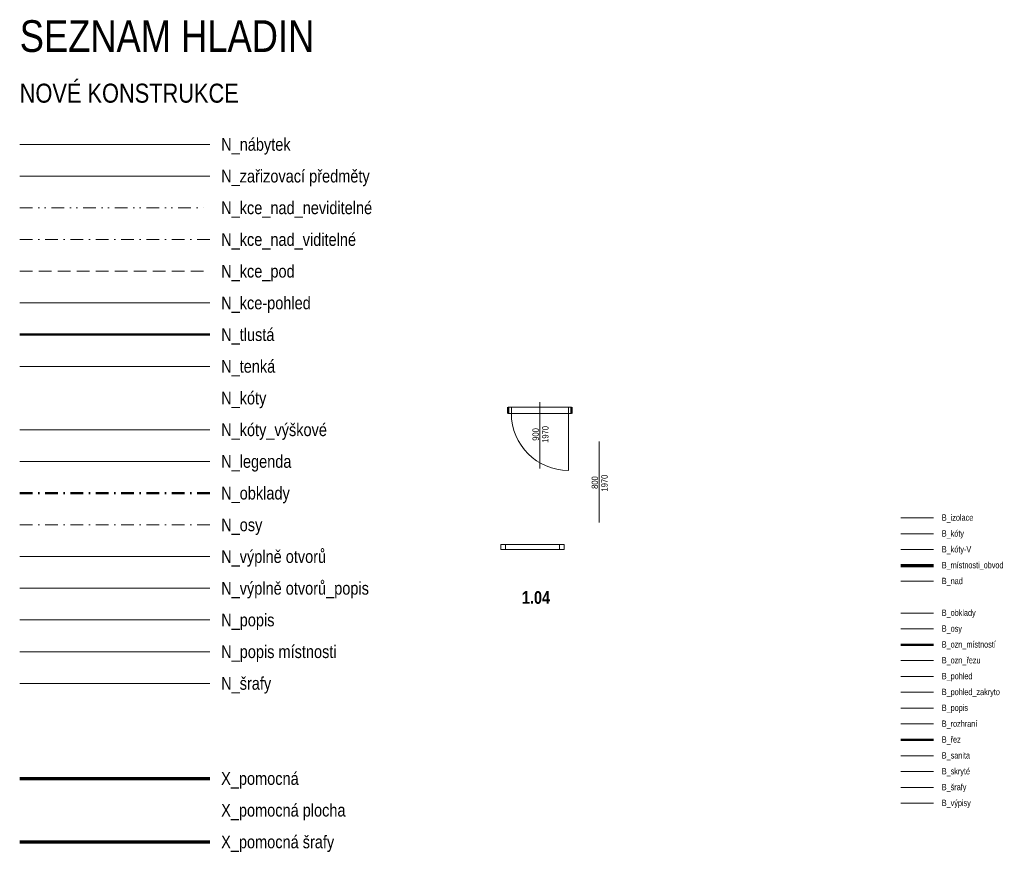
# Model space of a CAD drawing. Header units: millimetres. Extents: x 26913 to 235728, y -32666 to 132716.
# Tile 16 of 26: x 26913 to 42441, y -14795 to -1664. Entities that reach past the tile are written whole.
import ezdxf
from ezdxf.enums import TextEntityAlignment as Align

# ---------------------------------------------------------------- set-up
doc = ezdxf.new("R2010")
doc.units = ezdxf.units.MM
doc.header["$LTSCALE"] = 400
for name, pattern in [('DASHDOT', [1, 0.5, -0.25, 0, -0.25]), ('DASHED', [0.75, 0.5, -0.25]), ('DIVIDE', [1.25, 0.5, -0.25, 0, -0.25, 0, -0.25]), ('DĚLÍCÍ', [31.75, 12.7, -6.35, 0, -6.35, 0, -6.35]), ('ČERCHOVANÁ', [25.4, 12.7, -6.35, 0, -6.35])]:
    doc.linetypes.add(name, pattern=pattern)
for name, color, linetype, lineweight in [('B_izolace', 7, 'Continuous', 18), ('B_kóty', 7, 'Continuous', 18), ('B_kóty-V', 7, 'Continuous', 18), ('B_nad', 7, 'DĚLÍCÍ', 18), ('B_obklady', 7, 'Continuous', 18), ('B_osy', 7, 'ČERCHOVANÁ', 18), ('B_ozn_místností', 7, 'Continuous', 50), ('B_ozn_řezu', 7, 'Continuous', 18), ('B_pohled', 7, 'Continuous', 18), ('B_pohled_zakryto', 7, 'Continuous', 18), ('B_popis', 7, 'Continuous', 18), ('B_rozhraní', 7, 'Continuous', 13), ('B_sanita', 7, 'Continuous', 18), ('B_skryté', 7, 'DASHED', 18), ('B_výpisy', 7, 'Continuous', 18), ('B_řez', 7, 'Continuous', 50), ('B_šrafy', 7, 'Continuous', 13), ('N_kce-pohled', 7, 'Continuous', 18), ('N_kce_nad_neviditelné', 7, 'DIVIDE', 18), ('N_kce_nad_viditelné', 7, 'DASHDOT', 18), ('N_kce_pod', 7, 'DASHED', 18), ('N_kóty_výškové', 7, 'Continuous', 13), ('N_legenda', 7, 'Continuous', 13), ('N_nábytek', 7, 'Continuous', 13), ('N_obklady', 7, 'DASHDOT', 50), ('N_osy', 7, 'DASHDOT', 13), ('N_popis', 7, 'Continuous', 13), ('N_popis místnosti', 7, 'Continuous', 13), ('N_tenká', 7, 'Continuous', 18), ('N_tlustá', 7, 'Continuous', 50), ('N_výplně otvorů', 7, 'Continuous', 18), ('N_výplně otvorů_popis', 7, 'Continuous', 18), ('N_zařizovací předměty', 7, 'Continuous', 13), ('N_šrafy', 7, 'Continuous', 13)]:
    doc.layers.add(name, color=color, linetype=linetype, lineweight=lineweight)
for name, color, linetype, lineweight, plot in [('B_místnosti_obvod', 7, 'Continuous', 70, False), ('X_pomocná', 7, 'Continuous', 70, False), ('X_pomocná_šrafy', 7, 'Continuous', 70, False)]:
    doc.layers.add(name, color=color, linetype=linetype, lineweight=lineweight, plot=plot)
doc.styles.get("Standard").update_dxf_attribs({"font": 'ARIALN.TTF'})

# ---------------------------------------------------------------- blocks, each defined once
blk = doc.blocks.new('*U42')
at = {"linetype": 'ByBlock'}
for p, q in [((-450, 0), (-500, 0)), ((-450, -100), (-450, 0)), ((-450, -100), (-500, -100)), ((450, 0), (450, -100)), ((500, 0), (450, 0)), ((450, -100), (450, -1000)), ((500, -100), (450, -100))]:
    blk.add_line(p, q, dxfattribs=at)
at = {"linetype": 'Continuous'}
for p, q in [((450, 0), (-450, 0)), ((450, -100), (-450, -100))]:
    blk.add_line(p, q, dxfattribs=at)
at = {"linetype": 'ByBlock'}
blk.add_arc((450, -100), 900, 180, 270, dxfattribs=at)
at = {"layer": 'N_tlustá'}
for p, q in [((-500, -100), (-500, 0)), ((500, -100), (500, 0))]:
    blk.add_line(p, q, dxfattribs=at)
at = {"layer": 'N_výplně otvorů_popis'}
blk.add_line((0, 78), (0, -971), dxfattribs=at)
at = {"layer": 'N_výplně otvorů_popis', "flags": 8}
blk.add_attdef('SIRKA', text='', height=100, rotation=90, dxfattribs=at).set_placement((13, -432), align=Align.BOTTOM_CENTER)
blk.add_attdef('VYSKA', text='', height=100, rotation=90, dxfattribs=at).set_placement((35, -432), align=Align.TOP_CENTER)
blk = doc.blocks.new('taf _dyn_okno')
at = {"color": 0}
for p, q in [((0, 75), (1000, 75)), ((0, 75), (0, 0)), ((0, 0), (1000, 0)), ((75, 75), (75, 0)), ((925, 0), (925, 75)), ((1000, 0), (1000, 75))]:
    blk.add_line(p, q, dxfattribs=at)
blk = doc.blocks.new('*U4')
at = {"layer": 'N_výplně otvorů_popis'}
blk.add_line((0, -181), (0, 1094), dxfattribs=at)
at = {"layer": 'N_výplně otvorů_popis', "flags": 8}
blk.add_attdef('SIRKA', text='', height=100, rotation=90, dxfattribs=at).set_placement((13, 448), align=Align.BOTTOM_CENTER)
blk.add_attdef('VYSKA', text='', height=100, rotation=90, dxfattribs=at).set_placement((35, 440), align=Align.TOP_CENTER)

msp = doc.modelspace()

# ---------------------------------------------------------------- linework, layer by layer
at = {"layer": 'B_izolace', "ltscale": 50}
msp.add_line((40811, -9521), (41323, -9521), dxfattribs=at)
at = {"layer": 'B_kóty', "ltscale": 50}
msp.add_line((40811, -9771), (41323, -9771), dxfattribs=at)
at = {"layer": 'B_kóty-V', "ltscale": 50}
msp.add_line((40811, -10021), (41323, -10021), dxfattribs=at)
at = {"layer": 'B_místnosti_obvod', "ltscale": 50}
msp.add_line((40811, -10271), (41323, -10271), dxfattribs=at)
at = {"layer": 'B_nad', "ltscale": 50}
msp.add_line((40811, -10521), (41323, -10521), dxfattribs=at)
at = {"layer": 'B_obklady', "ltscale": 50}
msp.add_line((40811, -11021), (41323, -11021), dxfattribs=at)
at = {"layer": 'B_osy', "ltscale": 50}
msp.add_line((40811, -11271), (41323, -11271), dxfattribs=at)
at = {"layer": 'B_ozn_místností', "ltscale": 50}
msp.add_line((40811, -11521), (41323, -11521), dxfattribs=at)
at = {"layer": 'B_ozn_řezu', "ltscale": 50}
msp.add_line((40811, -11771), (41323, -11771), dxfattribs=at)
at = {"layer": 'B_pohled', "ltscale": 50}
msp.add_line((40811, -12021), (41323, -12021), dxfattribs=at)
at = {"layer": 'B_pohled_zakryto'}
msp.add_line((40811, -12271), (41323, -12271), dxfattribs=at)
at = {"layer": 'B_popis', "ltscale": 50}
msp.add_line((40811, -12521), (41323, -12521), dxfattribs=at)
at = {"layer": 'B_rozhraní', "ltscale": 50}
msp.add_line((40811, -12771), (41323, -12771), dxfattribs=at)
at = {"layer": 'B_sanita', "ltscale": 50}
msp.add_line((40811, -13271), (41323, -13271), dxfattribs=at)
at = {"layer": 'B_skryté', "ltscale": 50}
msp.add_line((40811, -13521), (41323, -13521), dxfattribs=at)
at = {"layer": 'B_výpisy', "ltscale": 50}
msp.add_line((40811, -14021), (41323, -14021), dxfattribs=at)
at = {"layer": 'B_řez', "ltscale": 50}
msp.add_line((40811, -13021), (41323, -13021), dxfattribs=at)
at = {"layer": 'B_šrafy', "ltscale": 50}
msp.add_line((40811, -13771), (41323, -13771), dxfattribs=at)
at = {"layer": 'N_kce-pohled'}
msp.add_line((26913, -6131), (29913, -6131), dxfattribs=at)
at = {"layer": 'N_kce_nad_neviditelné'}
msp.add_line((26913, -4631), (29913, -4631), dxfattribs=at)
at = {"layer": 'N_kce_nad_viditelné'}
msp.add_line((26913, -5131), (29913, -5131), dxfattribs=at)
at = {"layer": 'N_kce_pod'}
msp.add_line((26913, -5631), (29913, -5631), dxfattribs=at)
at = {"layer": 'N_kóty_výškové'}
msp.add_line((26913, -8131), (29913, -8131), dxfattribs=at)
at = {"layer": 'N_legenda'}
msp.add_line((26913, -8631), (29913, -8631), dxfattribs=at)
at = {"layer": 'N_nábytek'}
msp.add_line((26913, -3631), (29913, -3631), dxfattribs=at)
at = {"layer": 'N_obklady'}
msp.add_line((26913, -9131), (29913, -9131), dxfattribs=at)
at = {"layer": 'N_osy'}
msp.add_line((26913, -9631), (29913, -9631), dxfattribs=at)
at = {"layer": 'N_popis'}
msp.add_line((26913, -11131), (29913, -11131), dxfattribs=at)
at = {"layer": 'N_popis místnosti'}
msp.add_line((26913, -11631), (29913, -11631), dxfattribs=at)
at = {"layer": 'N_tenká'}
msp.add_line((26913, -7131), (29913, -7131), dxfattribs=at)
at = {"layer": 'N_tlustá'}
msp.add_line((26913, -6631), (29913, -6631), dxfattribs=at)
at = {"layer": 'N_výplně otvorů'}
msp.add_line((26913, -10131), (29913, -10131), dxfattribs=at)
at = {"layer": 'N_výplně otvorů_popis'}
msp.add_line((26913, -10631), (29913, -10631), dxfattribs=at)
at = {"layer": 'N_zařizovací předměty'}
msp.add_line((26913, -4131), (29913, -4131), dxfattribs=at)
at = {"layer": 'N_šrafy'}
msp.add_line((26913, -12131), (29913, -12131), dxfattribs=at)
at = {"layer": 'X_pomocná'}
msp.add_line((26913, -13631), (29913, -13631), dxfattribs=at)
at = {"layer": 'X_pomocná_šrafy'}
msp.add_line((26913, -14631), (29913, -14631), dxfattribs=at)

# ---------------------------------------------------------------- block references
at = {"layer": 'N_výplně otvorů'}
msp.add_blockref('*U42', (35117, -7773), dxfattribs=at).add_auto_attribs({'VYSKA': '1970', 'SIRKA': '900'})
msp.add_blockref('taf _dyn_okno', (34499, -10017), dxfattribs=at)
at = {"layer": 'N_výplně otvorů_popis'}
ref = msp.add_blockref('*U4', (36050, -9412), dxfattribs=at)
ref.add_attrib('VYSKA', '1970', dxfattribs={"height": 100, "rotation": 90}).set_placement((36085, -8972), align=Align.TOP_CENTER)
ref.add_attrib('SIRKA', '800', dxfattribs={"height": 100, "rotation": 90}).set_placement((36063, -8964), align=Align.BOTTOM_CENTER)

# ---------------------------------------------------------------- texts
at = {"layer": 'B_izolace', "ltscale": 50, "width": 0.8}
msp.add_text('B_izolace', height=100, dxfattribs=at).set_placement((41455, -9566))
at = {"layer": 'B_kóty', "ltscale": 50, "width": 0.8}
msp.add_text('B_kóty', height=100, dxfattribs=at).set_placement((41455, -9816))
at = {"layer": 'B_kóty-V', "ltscale": 50, "width": 0.8}
msp.add_text('B_kóty-V', height=100, dxfattribs=at).set_placement((41455, -10066))
at = {"layer": 'B_místnosti_obvod', "ltscale": 50, "width": 0.8}
msp.add_text('B_místnosti_obvod', height=100, dxfattribs=at).set_placement((41455, -10316))
at = {"layer": 'B_nad', "ltscale": 50, "width": 0.8}
msp.add_text('B_nad', height=100, dxfattribs=at).set_placement((41455, -10566))
at = {"layer": 'B_obklady', "ltscale": 50, "width": 0.8}
msp.add_text('B_obklady', height=100, dxfattribs=at).set_placement((41455, -11066))
at = {"layer": 'B_osy', "ltscale": 50, "width": 0.8}
msp.add_text('B_osy', height=100, dxfattribs=at).set_placement((41455, -11316))
at = {"layer": 'B_ozn_místností', "ltscale": 50, "width": 0.8}
msp.add_text('B_ozn_místností', height=100, dxfattribs=at).set_placement((41455, -11566))
at = {"layer": 'B_ozn_řezu', "ltscale": 50, "width": 0.8}
msp.add_text('B_ozn_řezu', height=100, dxfattribs=at).set_placement((41455, -11816))
at = {"layer": 'B_pohled', "ltscale": 50, "width": 0.8}
msp.add_text('B_pohled', height=100, dxfattribs=at).set_placement((41455, -12066))
at = {"layer": 'B_pohled_zakryto', "width": 0.8}
msp.add_text('B_pohled_zakryto', height=100, dxfattribs=at).set_placement((41455, -12316))
at = {"layer": 'B_popis', "ltscale": 50, "width": 0.8}
msp.add_text('B_popis', height=100, dxfattribs=at).set_placement((41455, -12566))
at = {"layer": 'B_rozhraní', "ltscale": 50, "width": 0.8}
msp.add_text('B_rozhraní', height=100, dxfattribs=at).set_placement((41455, -12816))
at = {"layer": 'B_sanita', "ltscale": 50, "width": 0.8}
msp.add_text('B_sanita', height=100, dxfattribs=at).set_placement((41455, -13316))
at = {"layer": 'B_skryté', "ltscale": 50, "width": 0.8}
msp.add_text('B_skryté', height=100, dxfattribs=at).set_placement((41455, -13566))
at = {"layer": 'B_výpisy', "ltscale": 50, "width": 0.8}
msp.add_text('B_výpisy', height=100, dxfattribs=at).set_placement((41455, -14066))
at = {"layer": 'B_řez', "ltscale": 50, "width": 0.8}
msp.add_text('B_řez', height=100, dxfattribs=at).set_placement((41455, -13066))
at = {"layer": 'B_šrafy', "ltscale": 50, "width": 0.8}
msp.add_text('B_šrafy', height=100, dxfattribs=at).set_placement((41455, -13816))
at = {"layer": 'N_legenda'}
for s, height, p in [('SEZNAM HLADIN', 500, (26913, -2173)), ('NOVÉ KONSTRUKCE', 300, (26913, -2973))]:
    msp.add_text(s, height=height, dxfattribs=at).set_placement(p)
for s, p in [('N_nábytek', (30090, -3631)), ('N_zařizovací předměty', (30090, -4131)), ('N_kce_nad_neviditelné', (30090, -4631)), ('N_kce_nad_viditelné', (30090, -5131)), ('N_kce_pod', (30090, -5631)), ('N_kce-pohled', (30090, -6131)), ('N_tlustá', (30090, -6631)), ('N_tenká', (30090, -7131)), ('N_kóty', (30090, -7631)), ('N_kóty_výškové', (30090, -8131)), ('N_legenda', (30090, -8631)), ('N_obklady', (30090, -9131)), ('N_osy', (30090, -9631)), ('N_výplně otvorů', (30090, -10131)), ('N_výplně otvorů_popis', (30090, -10631)), ('N_popis', (30090, -11131)), ('N_popis místnosti', (30090, -11631)), ('N_šrafy', (30090, -12131)), ('X_pomocná', (30090, -13631)), ('X_pomocná plocha', (30090, -14131)), ('X_pomocná šrafy', (30090, -14631))]:
    msp.add_text(s, height=200, dxfattribs=at).set_placement(p, align=Align.MIDDLE_LEFT)
at = {"layer": 'N_popis místnosti', "insert": (34832, -10676), "char_height": 200, "attachment_point": 1}
msp.add_mtext_dynamic_manual_height_columns('{\\fArial Narrow|b1|i0|c238|p34;1.04}', width=1942.81, gutter_width=12.5, heights=[0], dxfattribs=at)

doc.saveas('drawing.dxf')
